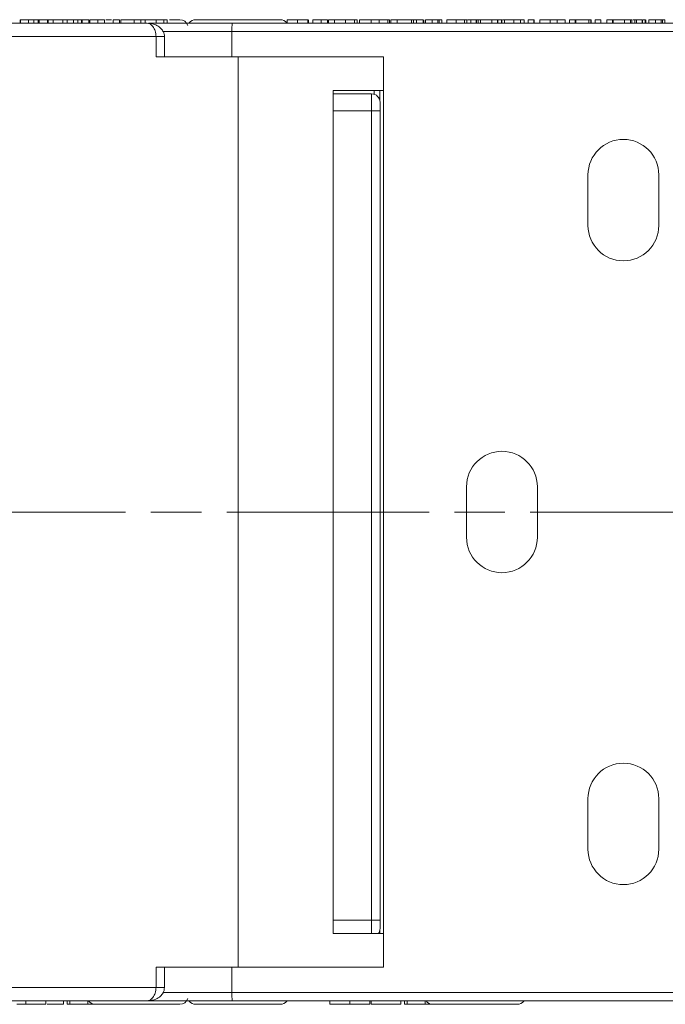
# Model space of a CAD drawing. Header units: millimetres. Extents: x 3455 to 3957, y 2 to 354.
# Tile 4 of 33: x 3683 to 3721, y 85 to 143. Entities that reach past the tile are written whole.
import ezdxf

# ---------------------------------------------------------------- set-up
doc = ezdxf.new("R2010")
doc.units = ezdxf.units.MM
doc.linetypes.add('ACAD_ISO08W100', pattern=[36, 24, -3, 6, -3])
doc.linetypes.add('CENTER', pattern=[0.6, 0.375, -0.075, 0.075, -0.075])
doc.layers.add('中心线', color=1, linetype='CENTER', lineweight=25)

msp = doc.modelspace()

# ---------------------------------------------------------------- linework, layer by layer
at = {"color": 7, "linetype": 'Continuous', "lineweight": 15}
for p, q in [((3682.6, 142.968), (3682.6, 143.168)), ((3682.621, 143.168), (3682.6, 143.168)), ((3682.621, 142.968), (3682.621, 143.168)), ((3683.102, 143.168), (3682.621, 143.168)), ((3683.102, 142.968), (3683.102, 143.168)), ((3683.574, 143.168), (3683.196, 143.168)), ((3683.42, 142.968), (3683.42, 143.168)), ((3683.678, 142.968), (3683.678, 143.168)), ((3683.743, 142.968), (3683.743, 143.168)), ((3683.743, 143.168), (3684.224, 143.168)), ((3684.265, 143.168), (3684.224, 143.168)), ((3684.224, 142.968), (3684.224, 143.168)), ((3684.265, 143.168), (3684.574, 143.168)), ((3684.265, 143.168), (3684.265, 142.968)), ((3684.574, 142.968), (3684.574, 143.168)), ((3685.392, 143.168), (3684.964, 143.168)), ((3685.137, 142.968), (3685.137, 143.168)), ((3685.392, 142.968), (3685.392, 143.168)), ((3685.777, 143.168), (3685.392, 143.168)), ((3685.777, 142.968), (3685.777, 143.168)), ((3686.048, 143.168), (3685.981, 143.168)), ((3686.032, 142.968), (3686.032, 143.168)), ((3686.238, 142.968), (3686.238, 143.168)), ((3686.29, 142.968), (3686.29, 143.168)), ((3686.674, 143.168), (3686.29, 143.168)), ((3686.674, 142.968), (3686.674, 143.168)), ((3686.73, 142.968), (3686.73, 143.168)), ((3687.125, 143.168), (3687.079, 143.168)), ((3687.218, 142.968), (3687.218, 143.168)), ((3687.218, 143.168), (3687.602, 143.168)), ((3687.602, 142.968), (3687.602, 143.168)), ((3688.499, 143.168), (3688.114, 143.168)), ((3688.114, 142.968), (3688.114, 143.168)), ((3688.499, 143.168), (3688.499, 142.968)), ((3688.574, 142.968), (3688.574, 143.168)), ((3689.369, 143.168), (3688.574, 143.168)), ((3689.369, 142.968), (3689.369, 143.168)), ((3689.754, 143.168), (3689.369, 143.168)), ((3689.754, 143.168), (3689.754, 142.968)), ((3690.01, 143.168), (3689.754, 143.168)), ((3690.01, 142.968), (3690.01, 143.168)), ((3690.663, 142.968), (3690.663, 143.168)), ((3691.119, 142.968), (3691.119, 143.168)), ((3691.317, 142.968), (3691.317, 143.168)), ((3698.43, 142.968), (3698.43, 143.168)), ((3699.048, 142.968), (3699.048, 143.168)), ((3699.668, 142.968), (3699.668, 143.168)), ((3699.69, 143.168), (3699.668, 143.168)), ((3699.712, 142.968), (3699.712, 143.168)), ((3699.967, 142.968), (3699.967, 143.168)), ((3700.454, 142.968), (3700.454, 143.168)), ((3700.454, 143.168), (3700.839, 143.168)), ((3700.839, 142.968), (3700.839, 143.168)), ((3700.88, 142.968), (3700.88, 143.168)), ((3701.248, 142.968), (3701.248, 143.168)), ((3701.716, 143.168), (3701.653, 143.168)), ((3701.903, 143.168), (3701.903, 142.968)), ((3702.439, 142.968), (3702.439, 143.168)), ((3702.581, 142.968), (3702.581, 143.168)), ((3702.734, 143.168), (3702.734, 142.968)), ((3702.734, 143.168), (3703.411, 143.168)), ((3703.411, 142.968), (3703.411, 143.168)), ((3704.34, 143.168), (3703.758, 143.168)), ((3703.896, 142.968), (3703.896, 143.168)), ((3704.5, 143.168), (3704.34, 143.168)), ((3704.401, 142.968), (3704.401, 143.168)), ((3704.5, 142.968), (3704.5, 143.168)), ((3704.964, 143.168), (3704.579, 143.168)), ((3704.579, 142.968), (3704.579, 143.168)), ((3704.964, 143.168), (3704.964, 142.968)), ((3705.81, 143.168), (3704.964, 143.168)), ((3705.81, 142.968), (3705.81, 143.168)), ((3705.938, 143.168), (3705.81, 143.168)), ((3705.938, 142.968), (3705.938, 143.168)), ((3706.116, 143.168), (3705.938, 143.168)), ((3706.116, 142.968), (3706.116, 143.168)), ((3706.501, 143.168), (3706.116, 143.168)), ((3706.501, 143.168), (3706.501, 142.968)), ((3706.547, 142.968), (3706.547, 143.168)), ((3706.645, 143.168), (3706.645, 142.968)), ((3707.04, 143.168), (3707.04, 142.968)), ((3707.373, 143.168), (3707.04, 143.168)), ((3707.373, 143.168), (3707.373, 142.968)), ((3707.447, 143.168), (3707.373, 143.168)), ((3707.447, 143.168), (3707.447, 142.968)), ((3707.447, 143.168), (3707.602, 143.168)), ((3707.602, 142.968), (3707.602, 143.168)), ((3707.907, 143.168), (3707.907, 142.968)), ((3708.463, 143.168), (3708.463, 142.968)), ((3708.947, 142.968), (3708.947, 143.168)), ((3709.089, 142.968), (3709.089, 143.168)), ((3709.089, 143.168), (3709.089, 142.968)), ((3709.32, 143.168), (3709.128, 143.168)), ((3709.32, 143.168), (3709.32, 142.968)), ((3709.653, 143.168), (3709.32, 143.168)), ((3709.653, 143.168), (3709.653, 142.968)), ((3709.668, 143.168), (3709.653, 143.168)), ((3709.668, 142.968), (3709.668, 143.168)), ((3709.754, 143.168), (3709.668, 143.168)), ((3709.754, 143.168), (3709.754, 142.968)), ((3709.899, 143.168), (3709.754, 143.168)), ((3709.899, 143.168), (3709.899, 142.968)), ((3710.576, 143.168), (3709.899, 143.168)), ((3710.576, 143.168), (3710.576, 142.968)), ((3710.909, 143.168), (3710.576, 143.168)), ((3710.909, 143.168), (3710.909, 142.968)), ((3710.924, 143.168), (3710.909, 143.168)), ((3710.924, 142.968), (3710.924, 143.168)), ((3711.155, 143.168), (3710.924, 143.168)), ((3711.155, 143.168), (3711.155, 142.968)), ((3711.167, 143.168), (3711.155, 143.168)), ((3711.167, 143.168), (3711.167, 142.968)), ((3711.317, 142.968), (3711.317, 143.168)), ((3711.327, 143.168), (3711.327, 142.968)), ((3711.869, 143.168), (3711.869, 142.968)), ((3712.278, 143.168), (3712.278, 142.968)), ((3712.483, 143.168), (3712.483, 142.968)), ((3712.485, 142.968), (3712.485, 143.168)), ((3712.728, 143.168), (3712.728, 142.968)), ((3713.061, 143.168), (3712.728, 143.168)), ((3713.061, 143.168), (3713.061, 142.968)), ((3713.076, 143.168), (3713.061, 143.168)), ((3713.076, 142.968), (3713.076, 143.168)), ((3713.42, 143.168), (3713.42, 142.968)), ((3713.42, 143.168), (3714.024, 143.168)), ((3714.024, 142.968), (3714.024, 143.168)), ((3714.457, 143.168), (3714.457, 142.968)), ((3714.928, 142.968), (3714.928, 143.168)), ((3714.928, 143.168), (3714.928, 142.968)), ((3715.188, 143.168), (3715.188, 142.968)), ((3715.521, 143.168), (3715.188, 143.168)), ((3715.521, 143.168), (3715.521, 142.968)), ((3715.553, 143.168), (3715.521, 143.168)), ((3715.553, 142.968), (3715.553, 143.168)), ((3716.321, 143.168), (3715.553, 143.168)), ((3716.321, 143.168), (3716.321, 142.968)), ((3716.334, 143.168), (3716.321, 143.168)), ((3716.334, 143.168), (3716.334, 142.968)), ((3716.454, 143.168), (3716.334, 143.168)), ((3716.454, 143.168), (3716.454, 142.968)), ((3716.466, 143.168), (3716.454, 143.168)), ((3716.466, 143.168), (3716.466, 142.968)), ((3716.7, 143.168), (3716.7, 142.968)), ((3717.033, 143.168), (3716.7, 143.168)), ((3717.033, 143.168), (3717.033, 142.968)), ((3717.047, 143.168), (3717.033, 143.168)), ((3717.047, 142.968), (3717.047, 143.168)), ((3717.392, 143.168), (3717.392, 142.968)), ((3717.725, 143.168), (3717.392, 143.168)), ((3717.725, 143.168), (3717.725, 142.968)), ((3717.773, 143.168), (3717.725, 143.168)), ((3717.773, 142.968), (3717.773, 143.168)), ((3718.441, 143.168), (3717.773, 143.168)), ((3718.441, 143.168), (3718.441, 142.968)), ((3718.801, 143.168), (3718.441, 143.168)), ((3718.801, 143.168), (3718.801, 142.968)), ((3718.875, 143.168), (3718.801, 143.168)), ((3718.875, 143.168), (3718.875, 142.968)), ((3719.048, 143.168), (3718.942, 143.168)), ((3719.048, 142.968), (3719.048, 143.168)), ((3719.16, 143.168), (3719.048, 143.168)), ((3719.16, 143.168), (3719.16, 142.968)), ((3719.493, 143.168), (3719.16, 143.168)), ((3719.493, 143.168), (3719.493, 142.968)), ((3719.507, 143.168), (3719.493, 143.168)), ((3719.507, 142.968), (3719.507, 143.168)), ((3719.668, 142.968), (3719.668, 143.168)), ((3719.69, 143.168), (3719.668, 143.168)), ((3719.712, 142.968), (3719.712, 143.168)), ((3719.892, 143.168), (3719.892, 142.968)), ((3720.287, 143.168), (3720.287, 142.968)), ((3720.62, 143.168), (3720.287, 143.168)), ((3720.62, 143.168), (3720.62, 142.968)), ((3720.694, 143.168), (3720.62, 143.168)), ((3720.694, 143.168), (3720.694, 142.968)), ((3720.694, 143.168), (3720.839, 143.168)), ((3720.839, 142.968), (3720.839, 143.168)), ((3690.131, 142.968), (3675.525, 142.968)), ((3690.21, 142.945), (3690.131, 142.968)), ((3724.663, 142.968), (3695.183, 142.968)), ((3675.525, 142.168), (3690.663, 142.168)), ((3690.663, 142.168), (3690.663, 140.968)), ((3691.163, 142.168), (3690.663, 142.168)), ((3695.165, 142.468), (3691.046, 142.468)), ((3691.163, 140.968), (3691.163, 142.168)), ((3695.165, 140.968), (3695.165, 142.468)), ((3695.165, 142.468), (3725.144, 142.468)), ((3690.663, 140.968), (3695.345, 140.968)), ((3704.159, 140.968), (3695.345, 140.968)), ((3695.525, 140.968), (3695.525, 113.968)), ((3704.159, 113.968), (3704.159, 140.968)), ((3704.159, 138.968), (3701.169, 138.968)), ((3701.169, 113.968), (3701.169, 138.968)), ((3703.449, 138.768), (3701.169, 138.768)), ((3703.449, 137.768), (3703.449, 138.768)), ((3703.596, 138.968), (3703.596, 138.746)), ((3703.935, 138.388), (3703.935, 138.968)), ((3701.169, 137.768), (3703.449, 137.768)), ((3703.949, 137.768), (3703.449, 137.768)), ((3703.449, 137.768), (3703.449, 113.968)), ((3703.949, 113.968), (3703.949, 137.768)), ((3716.274, 133.968), (3716.274, 130.968)), ((3720.474, 130.968), (3720.474, 133.968)), ((3709.074, 115.468), (3709.074, 112.468)), ((3713.274, 112.468), (3713.274, 115.468)), ((3695.525, 113.968), (3695.525, 86.968)), ((3701.169, 88.968), (3701.169, 113.968)), ((3703.449, 113.968), (3703.449, 89.768)), ((3703.949, 89.768), (3703.949, 113.968)), ((3704.159, 86.968), (3704.159, 113.968)), ((3716.274, 96.968), (3716.274, 93.968)), ((3720.474, 93.968), (3720.474, 96.968)), ((3703.449, 89.768), (3701.169, 89.768)), ((3703.449, 89.768), (3703.949, 89.768)), ((3703.449, 88.968), (3703.449, 89.768)), ((3701.169, 88.968), (3704.159, 88.968)), ((3703.935, 88.968), (3703.935, 89.149)), ((3695.345, 86.968), (3690.663, 86.968)), ((3690.663, 86.968), (3690.663, 85.768)), ((3691.163, 85.768), (3691.163, 86.968)), ((3695.165, 85.468), (3695.165, 86.968)), ((3695.345, 86.968), (3704.159, 86.968)), ((3690.663, 85.768), (3675.525, 85.768)), ((3690.663, 85.768), (3691.163, 85.768)), ((3691.069, 85.468), (3695.165, 85.468)), ((3725.144, 85.468), (3695.165, 85.468)), ((3675.525, 84.968), (3690.131, 84.968)), ((3682.938, 84.968), (3682.938, 84.768)), ((3684.127, 84.968), (3684.127, 84.768)), ((3684.206, 84.768), (3685.173, 84.768)), ((3685.173, 84.968), (3685.173, 84.768)), ((3685.395, 84.968), (3685.395, 84.768)), ((3685.395, 84.768), (3685.556, 84.768)), ((3685.556, 84.968), (3685.556, 84.768)), ((3685.556, 84.768), (3686.613, 84.768)), ((3686.613, 84.768), (3686.613, 84.968)), ((3686.613, 84.768), (3687.094, 84.768)), ((3695.183, 84.968), (3724.663, 84.968)), ((3700.977, 84.968), (3700.977, 84.768)), ((3702.159, 84.768), (3702.159, 84.968)), ((3703.348, 84.968), (3703.348, 84.768)), ((3703.41, 84.768), (3703.41, 84.968)), ((3703.41, 84.768), (3705.173, 84.768)), ((3705.173, 84.968), (3705.173, 84.768)), ((3705.395, 84.968), (3705.395, 84.768)), ((3705.395, 84.768), (3705.556, 84.768)), ((3705.556, 84.968), (3705.556, 84.768)), ((3705.556, 84.768), (3706.613, 84.768)), ((3706.613, 84.768), (3706.613, 84.968)), ((3706.613, 84.768), (3707.094, 84.768))]:
    msp.add_line(p, q, dxfattribs=at)
at = {"color": 7, "linetype": 'Continuous', "lineweight": 15, "flags": 128}
msp.add_lwpolyline([(3686.73, 143.027), (3686.725, 143.022), (3686.682, 142.973)], dxfattribs=at)
at = {"color": 7, "linetype": 'Continuous', "lineweight": 15}
for centre, radius, start, end in [((3692.079, 142.668), 0.5, 18.92067, 90), ((3693.025, 142.668), 0.5, 90, 142.46944), ((3698.025, 142.668), 0.5, 37.71782, 90), ((3698.563, 142.593), 3.401, 173.66601, 182.10367), ((3703.449, 138.268), 0.5, 360, 90), ((3718.374, 133.968), 2.1, 0, 180), ((3718.374, 130.968), 2.1, 180, 0), ((3711.174, 115.468), 2.1, 0, 180), ((3711.174, 112.468), 2.1, 180, 0), ((3718.374, 96.968), 2.1, 0, 180), ((3718.374, 93.968), 2.1, 180, 0), ((3703.449, 89.268), 0.5, 323.1301, 360), ((3698.563, 85.344), 3.401, 177.89633, 186.33399), ((3687.079, 85.268), 0.5, 217.71782, 270), ((3692.079, 85.268), 0.5, 270, 341.07933), ((3693.025, 85.268), 0.5, 217.71782, 270), ((3698.025, 85.268), 0.5, 270, 322.46944), ((3707.079, 85.268), 0.5, 216.8699, 270), ((3712.079, 85.268), 0.5, 270, 322.46944)]:
    msp.add_arc(centre, radius, start, end, dxfattribs=at)
for points, knots in [([(3683.102, 143.168), (3683.103, 143.168), (3683.107, 143.168), (3683.129, 143.168), (3683.198, 143.168), (3683.275, 143.168), (3683.353, 143.168), (3683.405, 143.168), (3683.42, 143.168)], [0, 0, 0, 0, 0.272224, 0.546623, 0.659126, 0.771081, 0.934792, 1, 1, 1, 1]), ([(3683.42, 143.168), (3683.441, 143.168), (3683.482, 143.168), (3683.537, 143.168), (3683.583, 143.168), (3683.62, 143.168), (3683.652, 143.168), (3683.669, 143.168), (3683.678, 143.168)], [0, 0, 0, 0, 0.199415, 0.404779, 0.549305, 0.697938, 0.847272, 1, 1, 1, 1]), ([(3683.678, 143.168), (3683.687, 143.168), (3683.707, 143.168), (3683.722, 143.168), (3683.73, 143.168), (3683.737, 143.168), (3683.741, 143.168), (3683.742, 143.168), (3683.743, 143.168)], [0, 0, 0, 0, 0.2052876, 0.4164731, 0.5617174, 0.70725, 0.8535415, 1, 1, 1, 1]), ([(3684.224, 143.168), (3684.225, 143.168), (3684.244, 143.168), (3684.255, 143.168), (3684.265, 143.168)], [0, 0, 0, 0, 0.100262, 1, 1, 1, 1]), ([(3684.574, 143.168), (3684.602, 143.168), (3684.665, 143.168), (3684.862, 143.168), (3685.036, 143.168), (3685.137, 143.168)], [0, 0, 0, 0, 0.258114, 0.568753, 1, 1, 1, 1]), ([(3686.032, 143.168), (3685.998, 143.168), (3685.942, 143.168), (3685.872, 143.168), (3685.823, 143.168), (3685.779, 143.168), (3685.778, 143.168), (3685.777, 143.168)], [0, 0, 0, 0, 0.184762, 0.299719, 0.415222, 0.547977, 1, 1, 1, 1]), ([(3686.238, 143.168), (3686.229, 143.168), (3686.212, 143.168), (3686.179, 143.168), (3686.14, 143.168), (3686.101, 143.168), (3686.065, 143.168), (3686.043, 143.168), (3686.032, 143.168)], [0, 0, 0, 0, 0.183139, 0.371304, 0.547074, 0.729826, 0.863864, 1, 1, 1, 1]), ([(3686.29, 143.168), (3686.289, 143.168), (3686.287, 143.168), (3686.282, 143.168), (3686.276, 143.168), (3686.268, 143.168), (3686.256, 143.168), (3686.244, 143.168), (3686.238, 143.168)], [0, 0, 0, 0, 0.19154, 0.383375, 0.534789, 0.686736, 0.842076, 1, 1, 1, 1]), ([(3686.73, 143.168), (3686.792, 143.168), (3686.912, 143.168), (3687.077, 143.168), (3687.17, 143.168), (3687.218, 143.168)], [0, 0, 0, 0, 0.340777, 0.666506, 1, 1, 1, 1]), ([(3688.021, 143.168), (3687.947, 143.168), (3687.823, 143.168), (3687.732, 143.168), (3687.695, 143.168)], [0, 0, 0, 0, 0.595524, 1, 1, 1, 1]), ([(3690.663, 143.168), (3690.595, 143.168), (3690.465, 143.168), (3690.292, 143.168), (3690.156, 143.168), (3690.021, 143.168), (3690.014, 143.168), (3690.009, 143.168)], [0, 0, 0, 0, 0.147573, 0.284708, 0.42143, 0.569087, 1, 1, 1, 1]), ([(3691.119, 143.168), (3691.097, 143.168), (3691.052, 143.168), (3690.969, 143.168), (3690.878, 143.168), (3690.796, 143.168), (3690.724, 143.168), (3690.683, 143.168), (3690.663, 143.168)], [0, 0, 0, 0, 0.193766, 0.39358, 0.576637, 0.765409, 0.88229, 1, 1, 1, 1]), ([(3691.317, 143.168), (3691.316, 143.168), (3691.313, 143.168), (3691.293, 143.168), (3691.263, 143.168), (3691.23, 143.168), (3691.185, 143.168), (3691.141, 143.168), (3691.119, 143.168)], [0, 0, 0, 0, 0.236152, 0.473855, 0.601652, 0.730266, 0.863502, 1, 1, 1, 1]), ([(3692.079, 143.168), (3692.044, 143.168), (3691.99, 143.168), (3691.715, 143.168), (3691.528, 143.168), (3691.453, 143.168)], [0, 0, 0, 0, 0.5237507, 0.808868, 1, 1, 1, 1]), ([(3698.025, 143.168), (3697.991, 143.168), (3697.94, 143.168), (3697.628, 143.168), (3697.305, 143.168), (3696.907, 143.168), (3696.325, 143.168), (3695.525, 143.168), (3694.725, 143.168), (3694.142, 143.168), (3693.745, 143.168), (3693.422, 143.168), (3693.11, 143.168), (3693.059, 143.168), (3693.025, 143.168)], [0, 0, 0, 0, 0.119721, 0.184895, 0.25, 0.315174, 0.380279, 0.5, 0.619721, 0.684895, 0.75, 0.815174, 0.880279, 1, 1, 1, 1]), ([(3699.048, 143.168), (3698.947, 143.168), (3698.789, 143.168), (3698.608, 143.168), (3698.495, 143.168), (3698.438, 143.168), (3698.432, 143.168), (3698.43, 143.168)], [0, 0, 0, 0, 0.288996, 0.450693, 0.612382, 0.824011, 1, 1, 1, 1]), ([(3699.668, 143.168), (3699.64, 143.168), (3699.585, 143.168), (3699.431, 143.168), (3699.245, 143.168), (3699.115, 143.168), (3699.048, 143.168)], [0, 0, 0, 0, 0.254384, 0.503489, 0.74052, 1, 1, 1, 1]), ([(3699.967, 143.168), (3700.029, 143.168), (3700.149, 143.168), (3700.314, 143.168), (3700.407, 143.168), (3700.454, 143.168)], [0, 0, 0, 0, 0.340777, 0.666506, 1, 1, 1, 1]), ([(3701.299, 143.168), (3701.248, 143.168), (3701.131, 143.168), (3700.989, 143.168), (3700.894, 143.168), (3700.885, 143.168), (3700.88, 143.168)], [0, 0, 0, 0, 0.1784934, 0.4138134, 0.6871296, 1, 1, 1, 1]), ([(3701.903, 143.168), (3701.809, 143.168), (3701.647, 143.168), (3701.453, 143.168), (3701.326, 143.168), (3701.267, 143.168), (3701.253, 143.168), (3701.248, 143.168)], [0, 0, 0, 0, 0.284938, 0.489037, 0.692754, 0.904788, 1, 1, 1, 1]), ([(3702.439, 143.168), (3702.413, 143.168), (3702.36, 143.168), (3702.261, 143.168), (3702.149, 143.168), (3702.049, 143.168), (3701.966, 143.168), (3701.924, 143.168), (3701.903, 143.168)], [0, 0, 0, 0, 0.198178, 0.402258, 0.594941, 0.795362, 0.897384, 1, 1, 1, 1]), ([(3702.581, 143.168), (3702.581, 143.168), (3702.579, 143.168), (3702.571, 143.168), (3702.558, 143.168), (3702.536, 143.168), (3702.499, 143.168), (3702.46, 143.168), (3702.439, 143.168)], [0, 0, 0, 0, 0.142815, 0.286331, 0.415095, 0.544797, 0.769652, 1, 1, 1, 1]), ([(3703.411, 143.168), (3703.444, 143.168), (3703.511, 143.168), (3703.625, 143.168), (3703.73, 143.168), (3703.825, 143.168), (3703.872, 143.168), (3703.896, 143.168)], [0, 0, 0, 0, 0.2061597, 0.4123253, 0.7060368, 0.8529783, 1, 1, 1, 1]), ([(3703.896, 143.168), (3703.963, 143.168), (3704.085, 143.168), (3704.236, 143.168), (3704.338, 143.168), (3704.393, 143.168), (3704.399, 143.168), (3704.401, 143.168)], [0, 0, 0, 0, 0.24221, 0.444968, 0.647176, 0.869019, 1, 1, 1, 1]), ([(3707.028, 143.168), (3707.001, 143.168), (3706.933, 143.168), (3706.804, 143.168), (3706.699, 143.168), (3706.645, 143.168)], [0, 0, 0, 0, 0.244902, 0.618009, 1, 1, 1, 1]), ([(3708.463, 143.168), (3708.395, 143.168), (3708.272, 143.168), (3708.117, 143.168), (3708.004, 143.168), (3707.93, 143.168), (3707.914, 143.168), (3707.907, 143.168)], [0, 0, 0, 0, 0.219903, 0.401483, 0.582484, 0.790929, 1, 1, 1, 1]), ([(3708.947, 143.168), (3708.926, 143.168), (3708.885, 143.168), (3708.811, 143.168), (3708.731, 143.168), (3708.648, 143.168), (3708.557, 143.168), (3708.495, 143.168), (3708.463, 143.168)], [0, 0, 0, 0, 0.177376, 0.35832, 0.511584, 0.66939, 0.832541, 1, 1, 1, 1]), ([(3709.089, 143.168), (3709.087, 143.168), (3709.084, 143.168), (3709.072, 143.168), (3709.056, 143.168), (3709.032, 143.168), (3708.998, 143.168), (3708.964, 143.168), (3708.947, 143.168)], [0, 0, 0, 0, 0.164091, 0.329194, 0.461325, 0.594454, 0.795732, 1, 1, 1, 1]), ([(3711.317, 143.168), (3711.316, 143.168), (3711.313, 143.168), (3711.293, 143.168), (3711.262, 143.168), (3711.239, 143.168), (3711.217, 143.168), (3711.211, 143.168)], [0, 0, 0, 0, 0.3016507, 0.6052828, 0.7685249, 0.9328107, 1, 1, 1, 1]), ([(3711.869, 143.168), (3711.801, 143.168), (3711.671, 143.168), (3711.521, 143.168), (3711.401, 143.168), (3711.335, 143.168), (3711.335, 143.168), (3711.336, 143.168)], [0, 0, 0, 0, 0.172171, 0.3289, 0.468245, 0.701669, 1, 1, 1, 1]), ([(3712.278, 143.168), (3712.258, 143.168), (3712.215, 143.168), (3712.137, 143.168), (3712.053, 143.168), (3711.979, 143.168), (3711.917, 143.168), (3711.885, 143.168), (3711.869, 143.168)], [0, 0, 0, 0, 0.2065585, 0.420423, 0.6036233, 0.7939578, 0.8966075, 1, 1, 1, 1]), ([(3712.483, 143.168), (3712.479, 143.168), (3712.472, 143.168), (3712.448, 143.168), (3712.417, 143.168), (3712.385, 143.168), (3712.342, 143.168), (3712.3, 143.168), (3712.278, 143.168)], [0, 0, 0, 0, 0.238371, 0.477819, 0.605218, 0.733311, 0.865299, 1, 1, 1, 1]), ([(3714.457, 143.168), (3714.421, 143.168), (3714.349, 143.168), (3714.241, 143.168), (3714.132, 143.168), (3714.06, 143.168), (3714.024, 143.168)], [0, 0, 0, 0, 0.2495612, 0.4994931, 0.7497412, 1, 1, 1, 1]), ([(3714.928, 143.168), (3714.919, 143.168), (3714.901, 143.168), (3714.81, 143.168), (3714.684, 143.168), (3714.561, 143.168), (3714.483, 143.168), (3714.457, 143.168)], [0, 0, 0, 0, 0.254708, 0.509114, 0.703741, 0.899049, 1, 1, 1, 1]), ([(3719.668, 143.168), (3719.644, 143.168), (3719.615, 143.168), (3719.553, 143.168), (3719.543, 143.168)], [0, 0, 0, 0, 0.8415146, 1, 1, 1, 1]), ([(3720.287, 143.168), (3720.257, 143.168), (3720.185, 143.168), (3720.052, 143.168), (3719.946, 143.168), (3719.892, 143.168)], [0, 0, 0, 0, 0.271297, 0.631362, 1, 1, 1, 1]), ([(3691.163, 142.168), (3691.16, 142.217), (3691.154, 142.311), (3691.096, 142.475), (3690.965, 142.671), (3690.732, 142.835), (3690.458, 142.93), (3690.291, 142.949), (3690.209, 142.959)], [0, 0, 0, 0, 0.106339, 0.205587, 0.370736, 0.610536, 0.810607, 1, 1, 1, 1]), ([(3690.663, 142.168), (3690.66, 142.225), (3690.655, 142.341), (3690.616, 142.5), (3690.558, 142.643), (3690.461, 142.798), (3690.34, 142.92), (3690.244, 142.939), (3690.21, 142.945)], [0, 0, 0, 0, 0.137753, 0.281646, 0.414794, 0.562708, 0.843201, 1, 1, 1, 1]), ([(3695.183, 142.968), (3694.621, 142.968), (3693.464, 142.968), (3691.764, 142.968), (3690.739, 142.968), (3690.223, 142.968)], [0, 0, 0, 0, 0.31897, 0.657045, 1, 1, 1, 1]), ([(3703.949, 137.768), (3703.949, 137.831), (3703.949, 137.928), (3703.949, 138.045), (3703.949, 138.124), (3703.949, 138.189), (3703.949, 138.251), (3703.949, 138.262), (3703.949, 138.268)], [0, 0, 0, 0, 0.239443, 0.369379, 0.5, 0.629936, 0.760557, 1, 1, 1, 1]), ([(3703.949, 89.268), (3703.949, 89.275), (3703.949, 89.285), (3703.949, 89.348), (3703.949, 89.412), (3703.949, 89.492), (3703.949, 89.608), (3703.949, 89.705), (3703.949, 89.768)], [0, 0, 0, 0, 0.239443, 0.369379, 0.5, 0.629936, 0.760557, 1, 1, 1, 1]), ([(3690.131, 84.968), (3690.192, 84.978), (3690.314, 84.999), (3690.461, 85.137), (3690.558, 85.294), (3690.616, 85.437), (3690.655, 85.596), (3690.66, 85.712), (3690.663, 85.768)], [0, 0, 0, 0, 0.2479947, 0.4981508, 0.6300332, 0.7488149, 0.8771295, 1, 1, 1, 1]), ([(3690.209, 84.978), (3690.361, 84.999), (3690.617, 85.035), (3690.918, 85.223), (3691.071, 85.414), (3691.149, 85.596), (3691.158, 85.708), (3691.163, 85.768)], [0, 0, 0, 0, 0.3433275, 0.579163, 0.7536703, 0.8688042, 1, 1, 1, 1]), ([(3682.411, 84.768), (3682.442, 84.768), (3682.504, 84.768), (3682.596, 84.768), (3682.684, 84.768), (3682.768, 84.768), (3682.853, 84.768), (3682.91, 84.768), (3682.938, 84.768)], [0, 0, 0, 0, 0.185429, 0.37219, 0.527708, 0.683877, 0.841678, 1, 1, 1, 1]), ([(3682.938, 84.768), (3683.073, 84.768), (3683.345, 84.768), (3683.701, 84.768), (3683.952, 84.768), (3684.105, 84.768), (3684.119, 84.768), (3684.127, 84.768)], [0, 0, 0, 0, 0.203933, 0.41017, 0.593215, 0.773531, 1, 1, 1, 1]), ([(3687.079, 84.768), (3687.113, 84.768), (3687.164, 84.768), (3687.476, 84.768), (3687.799, 84.768), (3688.197, 84.768), (3688.779, 84.768), (3689.579, 84.768), (3690.379, 84.768), (3690.962, 84.768), (3691.359, 84.768), (3691.682, 84.768), (3691.994, 84.768), (3692.045, 84.768), (3692.079, 84.768)], [0, 0, 0, 0, 0.119721, 0.184895, 0.25, 0.315174, 0.380279, 0.5, 0.619721, 0.684895, 0.75, 0.815174, 0.880279, 1, 1, 1, 1]), ([(3690.181, 84.968), (3690.44, 84.968), (3690.959, 84.968), (3692.055, 84.968), (3693.461, 84.968), (3694.621, 84.968), (3695.183, 84.968)], [0, 0, 0, 0, 0.174561, 0.349221, 0.684072, 1, 1, 1, 1]), ([(3693.025, 84.768), (3693.059, 84.768), (3693.11, 84.768), (3693.422, 84.768), (3693.745, 84.768), (3694.143, 84.768), (3694.725, 84.768), (3695.525, 84.768), (3696.325, 84.768), (3696.907, 84.768), (3697.305, 84.768), (3697.628, 84.768), (3697.94, 84.768), (3697.991, 84.768), (3698.025, 84.768)], [0, 0, 0, 0, 0.119721, 0.184895, 0.25, 0.315174, 0.380279, 0.5, 0.619721, 0.684895, 0.75, 0.815174, 0.880279, 1, 1, 1, 1]), ([(3700.977, 84.768), (3700.983, 84.768), (3700.996, 84.768), (3701.15, 84.768), (3701.424, 84.768), (3701.779, 84.768), (3702.028, 84.768), (3702.159, 84.768)], [0, 0, 0, 0, 0.204609, 0.411109, 0.621842, 0.801311, 1, 1, 1, 1]), ([(3702.159, 84.768), (3702.294, 84.768), (3702.565, 84.768), (3702.92, 84.768), (3703.171, 84.768), (3703.325, 84.768), (3703.34, 84.768), (3703.348, 84.768)], [0, 0, 0, 0, 0.205416, 0.413489, 0.592452, 0.772931, 1, 1, 1, 1]), ([(3707.079, 84.768), (3707.113, 84.768), (3707.164, 84.768), (3707.476, 84.768), (3707.799, 84.768), (3708.197, 84.768), (3708.779, 84.768), (3709.579, 84.768), (3710.379, 84.768), (3710.962, 84.768), (3711.359, 84.768), (3711.682, 84.768), (3711.994, 84.768), (3712.045, 84.768), (3712.079, 84.768)], [0, 0, 0, 0, 0.119721, 0.184895, 0.25, 0.315174, 0.380279, 0.5, 0.619721, 0.684895, 0.75, 0.815174, 0.880279, 1, 1, 1, 1])]:
    msp.add_open_spline(points, degree=3, knots=knots, dxfattribs=at)
at = {"layer": '中心线', "linetype": 'ACAD_ISO08W100', "lineweight": 13, "ltscale": 0.5}
msp.add_line((3886.853, 113.968), (3623.012, 113.968), dxfattribs=at)

doc.saveas('drawing.dxf')
